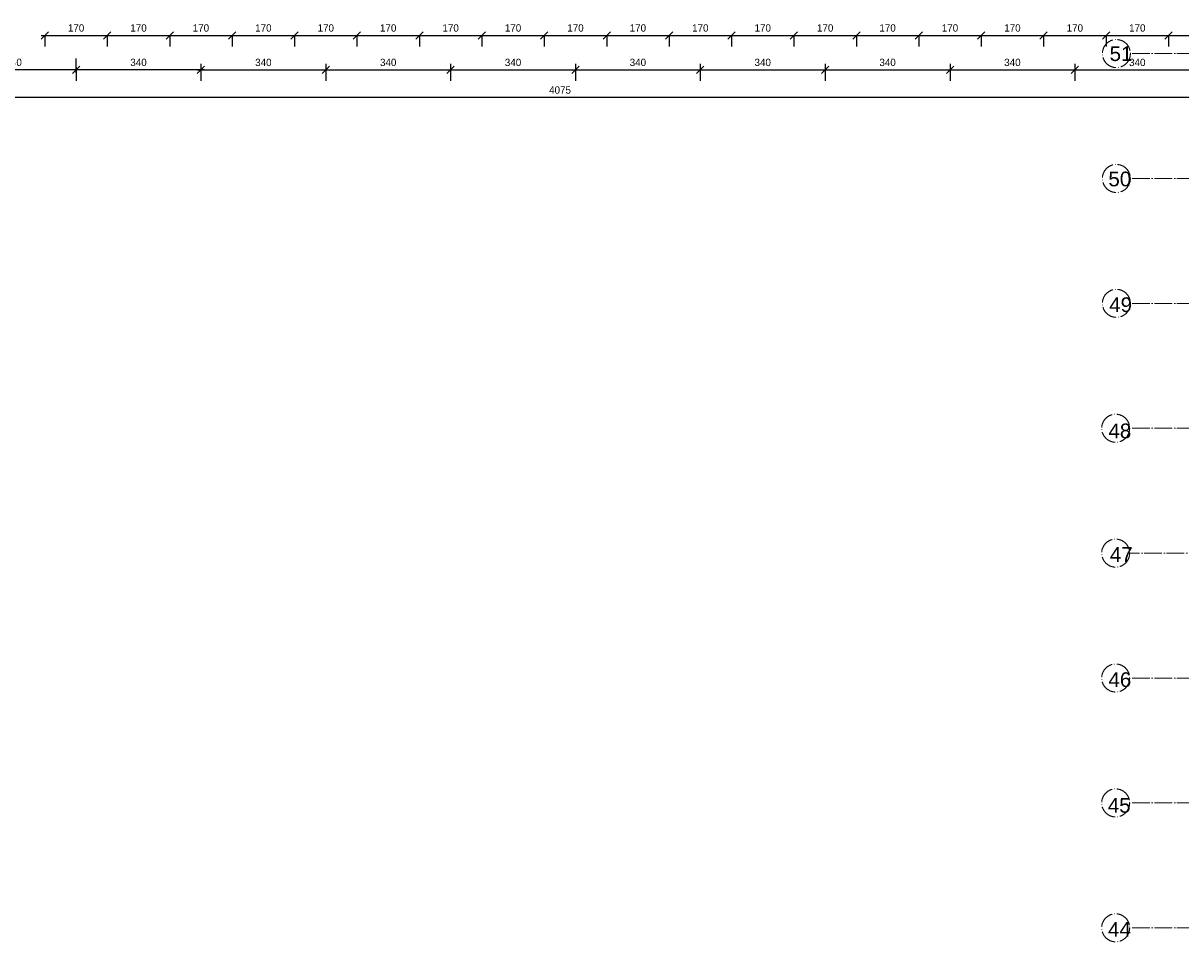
# Model space of a CAD drawing. Header units: millimetres. Extents: x -642 to 14033, y 1994 to 13520.
# Tile 4 of 72: x 1123 to 4276, y 8379 to 10880. Entities that reach past the tile are written whole.
import ezdxf

# ---------------------------------------------------------------- set-up
doc = ezdxf.new("R2010")
doc.units = ezdxf.units.MM
doc.linetypes.add('ACAD_ISO04W100', pattern=[30.5, 24, -3, 0.5, -3])
for name, color, linetype, lineweight in [('NR', 7, 'Continuous', 13), ('symetria', 7, 'ACAD_ISO04W100', 9), ('wymiary', 1, 'Continuous', 13)]:
    doc.layers.add(name, color=color, linetype=linetype, lineweight=lineweight)
doc.styles.add('style1', font='arial.ttf')
doc.dimstyles.new('Jacek2', dxfattribs={"dimscale": 2, "dimtxt": 10, "dimasz": 10, "dimexe": 15, "dimexo": 15, "dimgap": 5, "dimtad": 1, "dimdec": 0, "dimzin": 0, "dimdsep": 46, "dimtxsty": 'Standard', "dimblk": 'OBLIQUE', "dimcen": 0, "dimdle": 5, "dimadec": 1, "dimazin": 0, "dimtfac": 1, "dimtdec": 0, "dimtofl": 0, "dimtmove": 0, "dimatfit": 3, "dimfxl": 1, "dimtolj": 1, "dimtzin": 0, "dimarcsym": 0})

# ---------------------------------------------------------------- blocks, each defined once
blk = doc.blocks.new('_OBLIQUE')
at = {"color": 0, "linetype": 'ByBlock'}
blk.add_line((-0.5, -0.5), (0.5, 0.5), dxfattribs=at)
blk = doc.blocks.new('*D14')
at = {"layer": 'Defpoints', "color": 0, "transparency": 16777216}
for p in [(1692.1, 10874.3), (1862.1, 10874.3), (1862.1, 10847)]:
    blk.add_point(p, dxfattribs=at)
at = {"layer": 'wymiary', "color": 0, "lineweight": -2, "transparency": 16777216}
for p, q in [((1682.1, 10847), (1872.1, 10847)), ((1692.1, 10844.3), (1692.1, 10817)), ((1862.1, 10844.3), (1862.1, 10817))]:
    blk.add_line(p, q, dxfattribs=at)
at = {"layer": 'wymiary', "color": 0, "lineweight": -2, "transparency": 16777216, "xscale": 20, "yscale": 20, "zscale": 20, "rotation": 180}
blk.add_blockref('_OBLIQUE', (1692.1, 10847), dxfattribs=at)
at = {"layer": 'wymiary', "color": 0, "lineweight": -2, "transparency": 16777216, "xscale": 20, "yscale": 20, "zscale": 20}
blk.add_blockref('_OBLIQUE', (1862.1, 10847), dxfattribs=at)
at = {"layer": 'wymiary', "color": 0, "transparency": 16777216, "insert": (1777.1, 10867), "char_height": 20, "attachment_point": 5}
blk.add_mtext('\\A1;170', dxfattribs=at)
blk = doc.blocks.new('*D15')
at = {"layer": 'Defpoints', "color": 0, "transparency": 16777216}
for p in [(1607.1, 10799.7), (1947.1, 10799.7), (1947.1, 10753.2)]:
    blk.add_point(p, dxfattribs=at)
at = {"layer": 'wymiary', "color": 0, "lineweight": -2, "transparency": 16777216}
for p, q in [((1597.1, 10753.2), (1957.1, 10753.2)), ((1607.1, 10769.7), (1607.1, 10723.2)), ((1947.1, 10769.7), (1947.1, 10723.2))]:
    blk.add_line(p, q, dxfattribs=at)
at = {"layer": 'wymiary', "color": 0, "lineweight": -2, "transparency": 16777216, "xscale": 20, "yscale": 20, "zscale": 20, "rotation": 180}
blk.add_blockref('_OBLIQUE', (1607.1, 10753.2), dxfattribs=at)
at = {"layer": 'wymiary', "color": 0, "lineweight": -2, "transparency": 16777216, "xscale": 20, "yscale": 20, "zscale": 20}
blk.add_blockref('_OBLIQUE', (1947.1, 10753.2), dxfattribs=at)
at = {"layer": 'wymiary', "color": 0, "transparency": 16777216, "insert": (1777.1, 10773.2), "char_height": 20, "attachment_point": 5}
blk.add_mtext('\\A1;340', dxfattribs=at)
blk = doc.blocks.new('*D17')
at = {"layer": 'Defpoints', "color": 0, "transparency": 16777216}
for p in [(1352.1, 10874.3), (1522.1, 10874.3), (1522.1, 10847)]:
    blk.add_point(p, dxfattribs=at)
at = {"layer": 'wymiary', "color": 0, "lineweight": -2, "transparency": 16777216}
for p, q in [((1342.1, 10847), (1532.1, 10847)), ((1352.1, 10844.3), (1352.1, 10817)), ((1522.1, 10844.3), (1522.1, 10817))]:
    blk.add_line(p, q, dxfattribs=at)
at = {"layer": 'wymiary', "color": 0, "lineweight": -2, "transparency": 16777216, "xscale": 20, "yscale": 20, "zscale": 20, "rotation": 180}
blk.add_blockref('_OBLIQUE', (1352.1, 10847), dxfattribs=at)
at = {"layer": 'wymiary', "color": 0, "lineweight": -2, "transparency": 16777216, "xscale": 20, "yscale": 20, "zscale": 20}
blk.add_blockref('_OBLIQUE', (1522.1, 10847), dxfattribs=at)
at = {"layer": 'wymiary', "color": 0, "transparency": 16777216, "insert": (1437.1, 10867), "char_height": 20, "attachment_point": 5}
blk.add_mtext('\\A1;170', dxfattribs=at)
blk = doc.blocks.new('*D19')
at = {"layer": 'Defpoints', "color": 0, "transparency": 16777216}
for p in [(1267.1, 10789.6), (1607.1, 10789.6), (1267.1, 10753.2)]:
    blk.add_point(p, dxfattribs=at)
at = {"layer": 'wymiary', "color": 0, "lineweight": -2, "transparency": 16777216}
for p, q in [((1617.1, 10753.2), (1257.1, 10753.2)), ((1267.1, 10759.6), (1267.1, 10723.2)), ((1607.1, 10759.6), (1607.1, 10723.2))]:
    blk.add_line(p, q, dxfattribs=at)
at = {"layer": 'wymiary', "color": 0, "lineweight": -2, "transparency": 16777216, "xscale": 20, "yscale": 20, "zscale": 20, "rotation": 180}
blk.add_blockref('_OBLIQUE', (1267.1, 10753.2), dxfattribs=at)
at = {"layer": 'wymiary', "color": 0, "lineweight": -2, "transparency": 16777216, "xscale": 20, "yscale": 20, "zscale": 20}
blk.add_blockref('_OBLIQUE', (1607.1, 10753.2), dxfattribs=at)
at = {"layer": 'wymiary', "color": 0, "transparency": 16777216, "insert": (1437.1, 10773.2), "char_height": 20, "attachment_point": 5}
blk.add_mtext('\\A1;340', dxfattribs=at)
blk = doc.blocks.new('*D20')
at = {"layer": 'Defpoints', "color": 0, "transparency": 16777216}
for p in [(1182.1, 10874.3), (1352.1, 10874.3), (1352.1, 10847)]:
    blk.add_point(p, dxfattribs=at)
at = {"layer": 'wymiary', "color": 0, "lineweight": -2, "transparency": 16777216}
for p, q in [((1172.1, 10847), (1362.1, 10847)), ((1182.1, 10844.3), (1182.1, 10817)), ((1352.1, 10844.3), (1352.1, 10817))]:
    blk.add_line(p, q, dxfattribs=at)
at = {"layer": 'wymiary', "color": 0, "lineweight": -2, "transparency": 16777216, "xscale": 20, "yscale": 20, "zscale": 20, "rotation": 180}
blk.add_blockref('_OBLIQUE', (1182.1, 10847), dxfattribs=at)
at = {"layer": 'wymiary', "color": 0, "lineweight": -2, "transparency": 16777216, "xscale": 20, "yscale": 20, "zscale": 20}
blk.add_blockref('_OBLIQUE', (1352.1, 10847), dxfattribs=at)
at = {"layer": 'wymiary', "color": 0, "transparency": 16777216, "insert": (1267.1, 10867), "char_height": 20, "attachment_point": 5}
blk.add_mtext('\\A1;170', dxfattribs=at)
blk = doc.blocks.new('*D22')
at = {"layer": 'Defpoints', "color": 0, "transparency": 16777216}
for p in [(1522.1, 10874.3), (1692.1, 10874.3), (1692.1, 10847)]:
    blk.add_point(p, dxfattribs=at)
at = {"layer": 'wymiary', "color": 0, "lineweight": -2, "transparency": 16777216}
for p, q in [((1512.1, 10847), (1702.1, 10847)), ((1522.1, 10844.3), (1522.1, 10817)), ((1692.1, 10844.3), (1692.1, 10817))]:
    blk.add_line(p, q, dxfattribs=at)
at = {"layer": 'wymiary', "color": 0, "lineweight": -2, "transparency": 16777216, "xscale": 20, "yscale": 20, "zscale": 20, "rotation": 180}
blk.add_blockref('_OBLIQUE', (1522.1, 10847), dxfattribs=at)
at = {"layer": 'wymiary', "color": 0, "lineweight": -2, "transparency": 16777216, "xscale": 20, "yscale": 20, "zscale": 20}
blk.add_blockref('_OBLIQUE', (1692.1, 10847), dxfattribs=at)
at = {"layer": 'wymiary', "color": 0, "transparency": 16777216, "insert": (1607.1, 10867), "char_height": 20, "attachment_point": 5}
blk.add_mtext('\\A1;170', dxfattribs=at)
blk = doc.blocks.new('*D39')
at = {"layer": 'Defpoints', "color": 0, "transparency": 16777216}
for p in [(3052.1, 10874.3), (3222.1, 10874.3), (3222.1, 10847)]:
    blk.add_point(p, dxfattribs=at)
at = {"layer": 'wymiary', "color": 0, "lineweight": -2, "transparency": 16777216}
for p, q in [((3042.1, 10847), (3232.1, 10847)), ((3052.1, 10844.3), (3052.1, 10817)), ((3222.1, 10844.3), (3222.1, 10817))]:
    blk.add_line(p, q, dxfattribs=at)
at = {"layer": 'wymiary', "color": 0, "lineweight": -2, "transparency": 16777216, "xscale": 20, "yscale": 20, "zscale": 20, "rotation": 180}
blk.add_blockref('_OBLIQUE', (3052.1, 10847), dxfattribs=at)
at = {"layer": 'wymiary', "color": 0, "lineweight": -2, "transparency": 16777216, "xscale": 20, "yscale": 20, "zscale": 20}
blk.add_blockref('_OBLIQUE', (3222.1, 10847), dxfattribs=at)
at = {"layer": 'wymiary', "color": 0, "transparency": 16777216, "insert": (3137.1, 10867), "char_height": 20, "attachment_point": 5}
blk.add_mtext('\\A1;170', dxfattribs=at)
blk = doc.blocks.new('*D40')
at = {"layer": 'Defpoints', "color": 0, "transparency": 16777216}
for p in [(2967.1, 10799.7), (3307.1, 10799.7), (3307.1, 10753.2)]:
    blk.add_point(p, dxfattribs=at)
at = {"layer": 'wymiary', "color": 0, "lineweight": -2, "transparency": 16777216}
for p, q in [((2957.1, 10753.2), (3317.1, 10753.2)), ((2967.1, 10769.7), (2967.1, 10723.2)), ((3307.1, 10769.7), (3307.1, 10723.2))]:
    blk.add_line(p, q, dxfattribs=at)
at = {"layer": 'wymiary', "color": 0, "lineweight": -2, "transparency": 16777216, "xscale": 20, "yscale": 20, "zscale": 20, "rotation": 180}
blk.add_blockref('_OBLIQUE', (2967.1, 10753.2), dxfattribs=at)
at = {"layer": 'wymiary', "color": 0, "lineweight": -2, "transparency": 16777216, "xscale": 20, "yscale": 20, "zscale": 20}
blk.add_blockref('_OBLIQUE', (3307.1, 10753.2), dxfattribs=at)
at = {"layer": 'wymiary', "color": 0, "transparency": 16777216, "insert": (3137.1, 10773.2), "char_height": 20, "attachment_point": 5}
blk.add_mtext('\\A1;340', dxfattribs=at)
blk = doc.blocks.new('*D41')
at = {"layer": 'Defpoints', "color": 0, "transparency": 16777216}
for p in [(2372.1, 10874.3), (2542.1, 10874.3), (2542.1, 10847)]:
    blk.add_point(p, dxfattribs=at)
at = {"layer": 'wymiary', "color": 0, "lineweight": -2, "transparency": 16777216}
for p, q in [((2362.1, 10847), (2552.1, 10847)), ((2372.1, 10844.3), (2372.1, 10817)), ((2542.1, 10844.3), (2542.1, 10817))]:
    blk.add_line(p, q, dxfattribs=at)
at = {"layer": 'wymiary', "color": 0, "lineweight": -2, "transparency": 16777216, "xscale": 20, "yscale": 20, "zscale": 20, "rotation": 180}
blk.add_blockref('_OBLIQUE', (2372.1, 10847), dxfattribs=at)
at = {"layer": 'wymiary', "color": 0, "lineweight": -2, "transparency": 16777216, "xscale": 20, "yscale": 20, "zscale": 20}
blk.add_blockref('_OBLIQUE', (2542.1, 10847), dxfattribs=at)
at = {"layer": 'wymiary', "color": 0, "transparency": 16777216, "insert": (2457.1, 10867), "char_height": 20, "attachment_point": 5}
blk.add_mtext('\\A1;170', dxfattribs=at)
blk = doc.blocks.new('*D42')
at = {"layer": 'Defpoints', "color": 0, "transparency": 16777216}
for p in [(2287.1, 10799.7), (2627.1, 10799.7), (2627.1, 10753.2)]:
    blk.add_point(p, dxfattribs=at)
at = {"layer": 'wymiary', "color": 0, "lineweight": -2, "transparency": 16777216}
for p, q in [((2277.1, 10753.2), (2637.1, 10753.2)), ((2287.1, 10769.7), (2287.1, 10723.2)), ((2627.1, 10769.7), (2627.1, 10723.2))]:
    blk.add_line(p, q, dxfattribs=at)
at = {"layer": 'wymiary', "color": 0, "lineweight": -2, "transparency": 16777216, "xscale": 20, "yscale": 20, "zscale": 20, "rotation": 180}
blk.add_blockref('_OBLIQUE', (2287.1, 10753.2), dxfattribs=at)
at = {"layer": 'wymiary', "color": 0, "lineweight": -2, "transparency": 16777216, "xscale": 20, "yscale": 20, "zscale": 20}
blk.add_blockref('_OBLIQUE', (2627.1, 10753.2), dxfattribs=at)
at = {"layer": 'wymiary', "color": 0, "transparency": 16777216, "insert": (2457.1, 10773.2), "char_height": 20, "attachment_point": 5}
blk.add_mtext('\\A1;340', dxfattribs=at)
blk = doc.blocks.new('*D43')
at = {"layer": 'Defpoints', "color": 0, "transparency": 16777216}
for p in [(2032.1, 10874.3), (2202.1, 10874.3), (2202.1, 10847)]:
    blk.add_point(p, dxfattribs=at)
at = {"layer": 'wymiary', "color": 0, "lineweight": -2, "transparency": 16777216}
for p, q in [((2022.1, 10847), (2212.1, 10847)), ((2032.1, 10844.3), (2032.1, 10817)), ((2202.1, 10844.3), (2202.1, 10817))]:
    blk.add_line(p, q, dxfattribs=at)
at = {"layer": 'wymiary', "color": 0, "lineweight": -2, "transparency": 16777216, "xscale": 20, "yscale": 20, "zscale": 20, "rotation": 180}
blk.add_blockref('_OBLIQUE', (2032.1, 10847), dxfattribs=at)
at = {"layer": 'wymiary', "color": 0, "lineweight": -2, "transparency": 16777216, "xscale": 20, "yscale": 20, "zscale": 20}
blk.add_blockref('_OBLIQUE', (2202.1, 10847), dxfattribs=at)
at = {"layer": 'wymiary', "color": 0, "transparency": 16777216, "insert": (2117.1, 10867), "char_height": 20, "attachment_point": 5}
blk.add_mtext('\\A1;170', dxfattribs=at)
blk = doc.blocks.new('*D44')
at = {"layer": 'Defpoints', "color": 0, "transparency": 16777216}
for p in [(1947.1, 10799.7), (2287.1, 10799.7), (2287.1, 10753.2)]:
    blk.add_point(p, dxfattribs=at)
at = {"layer": 'wymiary', "color": 0, "lineweight": -2, "transparency": 16777216}
for p, q in [((1937.1, 10753.2), (2297.1, 10753.2)), ((1947.1, 10769.7), (1947.1, 10723.2)), ((2287.1, 10769.7), (2287.1, 10723.2))]:
    blk.add_line(p, q, dxfattribs=at)
at = {"layer": 'wymiary', "color": 0, "lineweight": -2, "transparency": 16777216, "xscale": 20, "yscale": 20, "zscale": 20, "rotation": 180}
blk.add_blockref('_OBLIQUE', (1947.1, 10753.2), dxfattribs=at)
at = {"layer": 'wymiary', "color": 0, "lineweight": -2, "transparency": 16777216, "xscale": 20, "yscale": 20, "zscale": 20}
blk.add_blockref('_OBLIQUE', (2287.1, 10753.2), dxfattribs=at)
at = {"layer": 'wymiary', "color": 0, "transparency": 16777216, "insert": (2117.1, 10773.2), "char_height": 20, "attachment_point": 5}
blk.add_mtext('\\A1;340', dxfattribs=at)
blk = doc.blocks.new('*D45')
at = {"layer": 'Defpoints', "color": 0, "transparency": 16777216}
for p in [(1862.1, 10874.3), (2032.1, 10874.3), (2032.1, 10847)]:
    blk.add_point(p, dxfattribs=at)
at = {"layer": 'wymiary', "color": 0, "lineweight": -2, "transparency": 16777216}
for p, q in [((1852.1, 10847), (2042.1, 10847)), ((1862.1, 10844.3), (1862.1, 10817)), ((2032.1, 10844.3), (2032.1, 10817))]:
    blk.add_line(p, q, dxfattribs=at)
at = {"layer": 'wymiary', "color": 0, "lineweight": -2, "transparency": 16777216, "xscale": 20, "yscale": 20, "zscale": 20, "rotation": 180}
blk.add_blockref('_OBLIQUE', (1862.1, 10847), dxfattribs=at)
at = {"layer": 'wymiary', "color": 0, "lineweight": -2, "transparency": 16777216, "xscale": 20, "yscale": 20, "zscale": 20}
blk.add_blockref('_OBLIQUE', (2032.1, 10847), dxfattribs=at)
at = {"layer": 'wymiary', "color": 0, "transparency": 16777216, "insert": (1947.1, 10867), "char_height": 20, "attachment_point": 5}
blk.add_mtext('\\A1;170', dxfattribs=at)
blk = doc.blocks.new('*D46')
at = {"layer": 'Defpoints', "color": 0, "transparency": 16777216}
for p in [(2202.1, 10874.3), (2372.1, 10874.3), (2372.1, 10847)]:
    blk.add_point(p, dxfattribs=at)
at = {"layer": 'wymiary', "color": 0, "lineweight": -2, "transparency": 16777216}
for p, q in [((2192.1, 10847), (2382.1, 10847)), ((2202.1, 10844.3), (2202.1, 10817)), ((2372.1, 10844.3), (2372.1, 10817))]:
    blk.add_line(p, q, dxfattribs=at)
at = {"layer": 'wymiary', "color": 0, "lineweight": -2, "transparency": 16777216, "xscale": 20, "yscale": 20, "zscale": 20, "rotation": 180}
blk.add_blockref('_OBLIQUE', (2202.1, 10847), dxfattribs=at)
at = {"layer": 'wymiary', "color": 0, "lineweight": -2, "transparency": 16777216, "xscale": 20, "yscale": 20, "zscale": 20}
blk.add_blockref('_OBLIQUE', (2372.1, 10847), dxfattribs=at)
at = {"layer": 'wymiary', "color": 0, "transparency": 16777216, "insert": (2287.1, 10867), "char_height": 20, "attachment_point": 5}
blk.add_mtext('\\A1;170', dxfattribs=at)
blk = doc.blocks.new('*D47')
at = {"layer": 'Defpoints', "color": 0, "transparency": 16777216}
for p in [(2712.1, 10874.3), (2882.1, 10874.3), (2882.1, 10847)]:
    blk.add_point(p, dxfattribs=at)
at = {"layer": 'wymiary', "color": 0, "lineweight": -2, "transparency": 16777216}
for p, q in [((2702.1, 10847), (2892.1, 10847)), ((2712.1, 10844.3), (2712.1, 10817)), ((2882.1, 10844.3), (2882.1, 10817))]:
    blk.add_line(p, q, dxfattribs=at)
at = {"layer": 'wymiary', "color": 0, "lineweight": -2, "transparency": 16777216, "xscale": 20, "yscale": 20, "zscale": 20, "rotation": 180}
blk.add_blockref('_OBLIQUE', (2712.1, 10847), dxfattribs=at)
at = {"layer": 'wymiary', "color": 0, "lineweight": -2, "transparency": 16777216, "xscale": 20, "yscale": 20, "zscale": 20}
blk.add_blockref('_OBLIQUE', (2882.1, 10847), dxfattribs=at)
at = {"layer": 'wymiary', "color": 0, "transparency": 16777216, "insert": (2797.1, 10867), "char_height": 20, "attachment_point": 5}
blk.add_mtext('\\A1;170', dxfattribs=at)
blk = doc.blocks.new('*D48')
at = {"layer": 'Defpoints', "color": 0, "transparency": 16777216}
for p in [(2627.1, 10799.7), (2967.1, 10799.7), (2967.1, 10753.2)]:
    blk.add_point(p, dxfattribs=at)
at = {"layer": 'wymiary', "color": 0, "lineweight": -2, "transparency": 16777216}
for p, q in [((2617.1, 10753.2), (2977.1, 10753.2)), ((2627.1, 10769.7), (2627.1, 10723.2)), ((2967.1, 10769.7), (2967.1, 10723.2))]:
    blk.add_line(p, q, dxfattribs=at)
at = {"layer": 'wymiary', "color": 0, "lineweight": -2, "transparency": 16777216, "xscale": 20, "yscale": 20, "zscale": 20, "rotation": 180}
blk.add_blockref('_OBLIQUE', (2627.1, 10753.2), dxfattribs=at)
at = {"layer": 'wymiary', "color": 0, "lineweight": -2, "transparency": 16777216, "xscale": 20, "yscale": 20, "zscale": 20}
blk.add_blockref('_OBLIQUE', (2967.1, 10753.2), dxfattribs=at)
at = {"layer": 'wymiary', "color": 0, "transparency": 16777216, "insert": (2797.1, 10773.2), "char_height": 20, "attachment_point": 5}
blk.add_mtext('\\A1;340', dxfattribs=at)
blk = doc.blocks.new('*D49')
at = {"layer": 'Defpoints', "color": 0, "transparency": 16777216}
for p in [(2542.1, 10874.3), (2712.1, 10874.3), (2712.1, 10847)]:
    blk.add_point(p, dxfattribs=at)
at = {"layer": 'wymiary', "color": 0, "lineweight": -2, "transparency": 16777216}
for p, q in [((2532.1, 10847), (2722.1, 10847)), ((2542.1, 10844.3), (2542.1, 10817)), ((2712.1, 10844.3), (2712.1, 10817))]:
    blk.add_line(p, q, dxfattribs=at)
at = {"layer": 'wymiary', "color": 0, "lineweight": -2, "transparency": 16777216, "xscale": 20, "yscale": 20, "zscale": 20, "rotation": 180}
blk.add_blockref('_OBLIQUE', (2542.1, 10847), dxfattribs=at)
at = {"layer": 'wymiary', "color": 0, "lineweight": -2, "transparency": 16777216, "xscale": 20, "yscale": 20, "zscale": 20}
blk.add_blockref('_OBLIQUE', (2712.1, 10847), dxfattribs=at)
at = {"layer": 'wymiary', "color": 0, "transparency": 16777216, "insert": (2627.1, 10867), "char_height": 20, "attachment_point": 5}
blk.add_mtext('\\A1;170', dxfattribs=at)
blk = doc.blocks.new('*D50')
at = {"layer": 'Defpoints', "color": 0, "transparency": 16777216}
for p in [(2882.1, 10874.3), (3052.1, 10874.3), (3052.1, 10847)]:
    blk.add_point(p, dxfattribs=at)
at = {"layer": 'wymiary', "color": 0, "lineweight": -2, "transparency": 16777216}
for p, q in [((2872.1, 10847), (3062.1, 10847)), ((2882.1, 10844.3), (2882.1, 10817)), ((3052.1, 10844.3), (3052.1, 10817))]:
    blk.add_line(p, q, dxfattribs=at)
at = {"layer": 'wymiary', "color": 0, "lineweight": -2, "transparency": 16777216, "xscale": 20, "yscale": 20, "zscale": 20, "rotation": 180}
blk.add_blockref('_OBLIQUE', (2882.1, 10847), dxfattribs=at)
at = {"layer": 'wymiary', "color": 0, "lineweight": -2, "transparency": 16777216, "xscale": 20, "yscale": 20, "zscale": 20}
blk.add_blockref('_OBLIQUE', (3052.1, 10847), dxfattribs=at)
at = {"layer": 'wymiary', "color": 0, "transparency": 16777216, "insert": (2967.1, 10867), "char_height": 20, "attachment_point": 5}
blk.add_mtext('\\A1;170', dxfattribs=at)
blk = doc.blocks.new('*D51')
at = {"layer": 'Defpoints', "color": 0, "transparency": 16777216}
for p in [(3732.1, 10874.3), (3902.1, 10874.3), (3902.1, 10847)]:
    blk.add_point(p, dxfattribs=at)
at = {"layer": 'wymiary', "color": 0, "lineweight": -2, "transparency": 16777216}
for p, q in [((3722.1, 10847), (3912.1, 10847)), ((3732.1, 10844.3), (3732.1, 10817)), ((3902.1, 10844.3), (3902.1, 10817))]:
    blk.add_line(p, q, dxfattribs=at)
at = {"layer": 'wymiary', "color": 0, "lineweight": -2, "transparency": 16777216, "xscale": 20, "yscale": 20, "zscale": 20, "rotation": 180}
blk.add_blockref('_OBLIQUE', (3732.1, 10847), dxfattribs=at)
at = {"layer": 'wymiary', "color": 0, "lineweight": -2, "transparency": 16777216, "xscale": 20, "yscale": 20, "zscale": 20}
blk.add_blockref('_OBLIQUE', (3902.1, 10847), dxfattribs=at)
at = {"layer": 'wymiary', "color": 0, "transparency": 16777216, "insert": (3817.1, 10867), "char_height": 20, "attachment_point": 5}
blk.add_mtext('\\A1;170', dxfattribs=at)
blk = doc.blocks.new('*D52')
at = {"layer": 'Defpoints', "color": 0, "transparency": 16777216}
for p in [(3647.1, 10799.7), (3987.1, 10799.7), (3987.1, 10753.2)]:
    blk.add_point(p, dxfattribs=at)
at = {"layer": 'wymiary', "color": 0, "lineweight": -2, "transparency": 16777216}
for p, q in [((3637.1, 10753.2), (3997.1, 10753.2)), ((3647.1, 10769.7), (3647.1, 10723.2)), ((3987.1, 10769.7), (3987.1, 10723.2))]:
    blk.add_line(p, q, dxfattribs=at)
at = {"layer": 'wymiary', "color": 0, "lineweight": -2, "transparency": 16777216, "xscale": 20, "yscale": 20, "zscale": 20, "rotation": 180}
blk.add_blockref('_OBLIQUE', (3647.1, 10753.2), dxfattribs=at)
at = {"layer": 'wymiary', "color": 0, "lineweight": -2, "transparency": 16777216, "xscale": 20, "yscale": 20, "zscale": 20}
blk.add_blockref('_OBLIQUE', (3987.1, 10753.2), dxfattribs=at)
at = {"layer": 'wymiary', "color": 0, "transparency": 16777216, "insert": (3817.1, 10773.2), "char_height": 20, "attachment_point": 5}
blk.add_mtext('\\A1;340', dxfattribs=at)
blk = doc.blocks.new('*D53')
at = {"layer": 'Defpoints', "color": 0, "transparency": 16777216}
for p in [(3392.1, 10874.3), (3562.1, 10874.3), (3562.1, 10847)]:
    blk.add_point(p, dxfattribs=at)
at = {"layer": 'wymiary', "color": 0, "lineweight": -2, "transparency": 16777216}
for p, q in [((3382.1, 10847), (3572.1, 10847)), ((3392.1, 10844.3), (3392.1, 10817)), ((3562.1, 10844.3), (3562.1, 10817))]:
    blk.add_line(p, q, dxfattribs=at)
at = {"layer": 'wymiary', "color": 0, "lineweight": -2, "transparency": 16777216, "xscale": 20, "yscale": 20, "zscale": 20, "rotation": 180}
blk.add_blockref('_OBLIQUE', (3392.1, 10847), dxfattribs=at)
at = {"layer": 'wymiary', "color": 0, "lineweight": -2, "transparency": 16777216, "xscale": 20, "yscale": 20, "zscale": 20}
blk.add_blockref('_OBLIQUE', (3562.1, 10847), dxfattribs=at)
at = {"layer": 'wymiary', "color": 0, "transparency": 16777216, "insert": (3477.1, 10867), "char_height": 20, "attachment_point": 5}
blk.add_mtext('\\A1;170', dxfattribs=at)
blk = doc.blocks.new('*D54')
at = {"layer": 'Defpoints', "color": 0, "transparency": 16777216}
for p in [(3307.1, 10799.7), (3647.1, 10799.7), (3647.1, 10753.2)]:
    blk.add_point(p, dxfattribs=at)
at = {"layer": 'wymiary', "color": 0, "lineweight": -2, "transparency": 16777216}
for p, q in [((3297.1, 10753.2), (3657.1, 10753.2)), ((3307.1, 10769.7), (3307.1, 10723.2)), ((3647.1, 10769.7), (3647.1, 10723.2))]:
    blk.add_line(p, q, dxfattribs=at)
at = {"layer": 'wymiary', "color": 0, "lineweight": -2, "transparency": 16777216, "xscale": 20, "yscale": 20, "zscale": 20, "rotation": 180}
blk.add_blockref('_OBLIQUE', (3307.1, 10753.2), dxfattribs=at)
at = {"layer": 'wymiary', "color": 0, "lineweight": -2, "transparency": 16777216, "xscale": 20, "yscale": 20, "zscale": 20}
blk.add_blockref('_OBLIQUE', (3647.1, 10753.2), dxfattribs=at)
at = {"layer": 'wymiary', "color": 0, "transparency": 16777216, "insert": (3477.1, 10773.2), "char_height": 20, "attachment_point": 5}
blk.add_mtext('\\A1;340', dxfattribs=at)
blk = doc.blocks.new('*D55')
at = {"layer": 'Defpoints', "color": 0, "transparency": 16777216}
for p in [(3222.1, 10874.3), (3392.1, 10874.3), (3392.1, 10847)]:
    blk.add_point(p, dxfattribs=at)
at = {"layer": 'wymiary', "color": 0, "lineweight": -2, "transparency": 16777216}
for p, q in [((3212.1, 10847), (3402.1, 10847)), ((3222.1, 10844.3), (3222.1, 10817)), ((3392.1, 10844.3), (3392.1, 10817))]:
    blk.add_line(p, q, dxfattribs=at)
at = {"layer": 'wymiary', "color": 0, "lineweight": -2, "transparency": 16777216, "xscale": 20, "yscale": 20, "zscale": 20, "rotation": 180}
blk.add_blockref('_OBLIQUE', (3222.1, 10847), dxfattribs=at)
at = {"layer": 'wymiary', "color": 0, "lineweight": -2, "transparency": 16777216, "xscale": 20, "yscale": 20, "zscale": 20}
blk.add_blockref('_OBLIQUE', (3392.1, 10847), dxfattribs=at)
at = {"layer": 'wymiary', "color": 0, "transparency": 16777216, "insert": (3307.1, 10867), "char_height": 20, "attachment_point": 5}
blk.add_mtext('\\A1;170', dxfattribs=at)
blk = doc.blocks.new('*D56')
at = {"layer": 'Defpoints', "color": 0, "transparency": 16777216}
for p in [(3562.1, 10874.3), (3732.1, 10874.3), (3732.1, 10847)]:
    blk.add_point(p, dxfattribs=at)
at = {"layer": 'wymiary', "color": 0, "lineweight": -2, "transparency": 16777216}
for p, q in [((3552.1, 10847), (3742.1, 10847)), ((3562.1, 10844.3), (3562.1, 10817)), ((3732.1, 10844.3), (3732.1, 10817))]:
    blk.add_line(p, q, dxfattribs=at)
at = {"layer": 'wymiary', "color": 0, "lineweight": -2, "transparency": 16777216, "xscale": 20, "yscale": 20, "zscale": 20, "rotation": 180}
blk.add_blockref('_OBLIQUE', (3562.1, 10847), dxfattribs=at)
at = {"layer": 'wymiary', "color": 0, "lineweight": -2, "transparency": 16777216, "xscale": 20, "yscale": 20, "zscale": 20}
blk.add_blockref('_OBLIQUE', (3732.1, 10847), dxfattribs=at)
at = {"layer": 'wymiary', "color": 0, "transparency": 16777216, "insert": (3647.1, 10867), "char_height": 20, "attachment_point": 5}
blk.add_mtext('\\A1;170', dxfattribs=at)
blk = doc.blocks.new('*D57')
at = {"layer": 'Defpoints', "color": 0, "transparency": 16777216}
for p in [(4072.1, 10874.3), (4242.1, 10874.3), (4242.1, 10847)]:
    blk.add_point(p, dxfattribs=at)
at = {"layer": 'wymiary', "color": 0, "lineweight": -2, "transparency": 16777216}
for p, q in [((4062.1, 10847), (4252.1, 10847)), ((4072.1, 10844.3), (4072.1, 10817)), ((4242.1, 10844.3), (4242.1, 10817))]:
    blk.add_line(p, q, dxfattribs=at)
at = {"layer": 'wymiary', "color": 0, "lineweight": -2, "transparency": 16777216, "xscale": 20, "yscale": 20, "zscale": 20, "rotation": 180}
blk.add_blockref('_OBLIQUE', (4072.1, 10847), dxfattribs=at)
at = {"layer": 'wymiary', "color": 0, "lineweight": -2, "transparency": 16777216, "xscale": 20, "yscale": 20, "zscale": 20}
blk.add_blockref('_OBLIQUE', (4242.1, 10847), dxfattribs=at)
at = {"layer": 'wymiary', "color": 0, "transparency": 16777216, "insert": (4157.1, 10867), "char_height": 20, "attachment_point": 5}
blk.add_mtext('\\A1;170', dxfattribs=at)
blk = doc.blocks.new('*D58')
at = {"layer": 'Defpoints', "color": 0, "transparency": 16777216}
for p in [(3987.1, 10799.7), (4327.1, 10799.7), (4327.1, 10753.2)]:
    blk.add_point(p, dxfattribs=at)
at = {"layer": 'wymiary', "color": 0, "lineweight": -2, "transparency": 16777216}
for p, q in [((3977.1, 10753.2), (4337.1, 10753.2)), ((3987.1, 10769.7), (3987.1, 10723.2)), ((4327.1, 10769.7), (4327.1, 10723.2))]:
    blk.add_line(p, q, dxfattribs=at)
at = {"layer": 'wymiary', "color": 0, "lineweight": -2, "transparency": 16777216, "xscale": 20, "yscale": 20, "zscale": 20, "rotation": 180}
blk.add_blockref('_OBLIQUE', (3987.1, 10753.2), dxfattribs=at)
at = {"layer": 'wymiary', "color": 0, "lineweight": -2, "transparency": 16777216, "xscale": 20, "yscale": 20, "zscale": 20}
blk.add_blockref('_OBLIQUE', (4327.1, 10753.2), dxfattribs=at)
at = {"layer": 'wymiary', "color": 0, "transparency": 16777216, "insert": (4157.1, 10773.2), "char_height": 20, "attachment_point": 5}
blk.add_mtext('\\A1;340', dxfattribs=at)
blk = doc.blocks.new('*D59')
at = {"layer": 'Defpoints', "color": 0, "transparency": 16777216}
for p in [(3902.1, 10874.3), (4072.1, 10874.3), (4072.1, 10847)]:
    blk.add_point(p, dxfattribs=at)
at = {"layer": 'wymiary', "color": 0, "lineweight": -2, "transparency": 16777216}
for p, q in [((3892.1, 10847), (4082.1, 10847)), ((3902.1, 10844.3), (3902.1, 10817)), ((4072.1, 10844.3), (4072.1, 10817))]:
    blk.add_line(p, q, dxfattribs=at)
at = {"layer": 'wymiary', "color": 0, "lineweight": -2, "transparency": 16777216, "xscale": 20, "yscale": 20, "zscale": 20, "rotation": 180}
blk.add_blockref('_OBLIQUE', (3902.1, 10847), dxfattribs=at)
at = {"layer": 'wymiary', "color": 0, "lineweight": -2, "transparency": 16777216, "xscale": 20, "yscale": 20, "zscale": 20}
blk.add_blockref('_OBLIQUE', (4072.1, 10847), dxfattribs=at)
at = {"layer": 'wymiary', "color": 0, "transparency": 16777216, "insert": (3987.1, 10867), "char_height": 20, "attachment_point": 5}
blk.add_mtext('\\A1;170', dxfattribs=at)
blk = doc.blocks.new('*D60')
at = {"layer": 'Defpoints', "color": 0, "transparency": 16777216}
for p in [(4242.1, 10874.3), (4412.1, 10874.3), (4412.1, 10847)]:
    blk.add_point(p, dxfattribs=at)
at = {"layer": 'wymiary', "color": 0, "lineweight": -2, "transparency": 16777216}
for p, q in [((4232.1, 10847), (4422.1, 10847)), ((4242.1, 10844.3), (4242.1, 10817)), ((4412.1, 10844.3), (4412.1, 10817))]:
    blk.add_line(p, q, dxfattribs=at)
at = {"layer": 'wymiary', "color": 0, "lineweight": -2, "transparency": 16777216, "xscale": 20, "yscale": 20, "zscale": 20, "rotation": 180}
blk.add_blockref('_OBLIQUE', (4242.1, 10847), dxfattribs=at)
at = {"layer": 'wymiary', "color": 0, "lineweight": -2, "transparency": 16777216, "xscale": 20, "yscale": 20, "zscale": 20}
blk.add_blockref('_OBLIQUE', (4412.1, 10847), dxfattribs=at)
at = {"layer": 'wymiary', "color": 0, "transparency": 16777216, "insert": (4327.1, 10867), "char_height": 20, "attachment_point": 5}
blk.add_mtext('\\A1;170', dxfattribs=at)
blk = doc.blocks.new('*D405')
at = {"layer": 'Defpoints', "color": 0, "transparency": 16777216}
for p in [(927.1, 10753.4), (927.1, 10715.1), (1267.1, 10715.1)]:
    blk.add_point(p, dxfattribs=at)
at = {"layer": 'wymiary', "color": 0, "lineweight": -2, "transparency": 16777216}
for p, q in [((927.1, 10745.1), (927.1, 10783.4)), ((1267.1, 10745.1), (1267.1, 10783.5)), ((1277.1, 10753.5), (917.1, 10753.4))]:
    blk.add_line(p, q, dxfattribs=at)
at = {"layer": 'wymiary', "color": 0, "lineweight": -2, "transparency": 16777216, "xscale": 20, "yscale": 20, "zscale": 20}
for p, rotation in [((927.1, 10753.4), 180.003408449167), ((1267.1, 10753.5), 0.003408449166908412)]:
    blk.add_blockref('_OBLIQUE', p, dxfattribs=dict(at, rotation=rotation))
at = {"layer": 'wymiary', "color": 0, "transparency": 16777216, "insert": (1097.1, 10773.5), "char_height": 20, "attachment_point": 5, "rotation": 0.0034}
blk.add_mtext('\\A1;340', dxfattribs=at)
blk = doc.blocks.new('*D415')
at = {"layer": 'Defpoints', "color": 0, "transparency": 16777216}
for p in [(547.6, 10678), (547.6, 10558.4), (4622.6, 10558.4)]:
    blk.add_point(p, dxfattribs=at)
at = {"layer": 'wymiary', "color": 0, "lineweight": -2, "transparency": 16777216}
for p, q in [((547.6, 10588.4), (547.6, 10708)), ((4622.6, 10588.4), (4622.6, 10708)), ((4632.6, 10678), (537.6, 10678))]:
    blk.add_line(p, q, dxfattribs=at)
at = {"layer": 'wymiary', "color": 0, "lineweight": -2, "transparency": 16777216, "xscale": 20, "yscale": 20, "zscale": 20, "rotation": 180}
blk.add_blockref('_OBLIQUE', (547.6, 10678), dxfattribs=at)
at = {"layer": 'wymiary', "color": 0, "lineweight": -2, "transparency": 16777216, "xscale": 20, "yscale": 20, "zscale": 20}
blk.add_blockref('_OBLIQUE', (4622.6, 10678), dxfattribs=at)
at = {"layer": 'wymiary', "color": 0, "transparency": 16777216, "insert": (2585.1, 10698), "char_height": 20, "attachment_point": 5}
blk.add_mtext('\\A1;4075', dxfattribs=at)

msp = doc.modelspace()

# ---------------------------------------------------------------- linework, layer by layer
at = {"layer": 'symetria', "linetype": 'ACAD_ISO04W100', "ltscale": 2}
for p, q in [((6143.1, 10797.4), (4138.3, 10797.4)), ((6143.1, 10457.4), (4138.3, 10457.4)), ((6143.1, 10117.4), (4138.3, 10117.4)), ((6143.1, 9777.4), (4136.5, 9777.4)), ((5688.1, 9437.4), (4136.5, 9437.4)), ((6143.1, 9097.4), (4136.5, 9097.4)), ((6143.1, 8757.4), (4136.5, 8757.4)), ((6143.1, 8417.4), (4136.5, 8417.4))]:
    msp.add_line(p, q, dxfattribs=at)
at = {"layer": 'symetria', "ltscale": 2}
for centre in [(4100.2, 10797.4), (4100.2, 10457.4), (4100.2, 10117.4), (4098.3, 9777.4), (4098.3, 9437.4), (4098.3, 9097.4), (4098.3, 8757.4), (4098.3, 8417.4)]:
    msp.add_circle(centre, 38.1, dxfattribs=at)

# ---------------------------------------------------------------- texts
at = {"layer": 'NR', "ltscale": 5, "char_height": 40, "width": 65, "attachment_point": 1, "style": 'style1'}
for s, insert in [('51', (4081.7, 10817.1)), ('50', (4078.4, 10476)), ('49', (4080.6, 10133.7)), ('48', (4078.5, 9790.1)), ('47', (4082.4, 9453.7)), ('46', (4078.5, 9112.9)), ('45', (4076.8, 8770.8)), ('44', (4077.3, 8433))]:
    msp.add_mtext(s, dxfattribs=dict(at, insert=insert))

# ---------------------------------------------------------------- dimensions: what is measured, and where the dimension line sits
at = {"layer": 'wymiary'}
for base, p1, p2, picture, middle in [((1352.1, 10847), (1182.1, 10874.3), (1352.1, 10874.3), '*D20', (1267.1, 10867)), ((1522.1, 10847), (1352.1, 10874.3), (1522.1, 10874.3), '*D17', (1437.1, 10867)), ((1692.1, 10847), (1522.1, 10874.3), (1692.1, 10874.3), '*D22', (1607.1, 10867)), ((1862.1, 10847), (1692.1, 10874.3), (1862.1, 10874.3), '*D14', (1777.1, 10867)), ((2032.1, 10847), (1862.1, 10874.3), (2032.1, 10874.3), '*D45', (1947.1, 10867)), ((2202.1, 10847), (2032.1, 10874.3), (2202.1, 10874.3), '*D43', (2117.1, 10867)), ((2372.1, 10847), (2202.1, 10874.3), (2372.1, 10874.3), '*D46', (2287.1, 10867)), ((2542.1, 10847), (2372.1, 10874.3), (2542.1, 10874.3), '*D41', (2457.1, 10867)), ((2712.1, 10847), (2542.1, 10874.3), (2712.1, 10874.3), '*D49', (2627.1, 10867)), ((2882.1, 10847), (2712.1, 10874.3), (2882.1, 10874.3), '*D47', (2797.1, 10867)), ((3052.1, 10847), (2882.1, 10874.3), (3052.1, 10874.3), '*D50', (2967.1, 10867)), ((3222.1, 10847), (3052.1, 10874.3), (3222.1, 10874.3), '*D39', (3137.1, 10867)), ((3392.1, 10847), (3222.1, 10874.3), (3392.1, 10874.3), '*D55', (3307.1, 10867)), ((3562.1, 10847), (3392.1, 10874.3), (3562.1, 10874.3), '*D53', (3477.1, 10867)), ((3732.1, 10847), (3562.1, 10874.3), (3732.1, 10874.3), '*D56', (3647.1, 10867)), ((3902.1, 10847), (3732.1, 10874.3), (3902.1, 10874.3), '*D51', (3817.1, 10867)), ((4072.1, 10847), (3902.1, 10874.3), (4072.1, 10874.3), '*D59', (3987.1, 10867)), ((4242.1, 10847), (4072.1, 10874.3), (4242.1, 10874.3), '*D57', (4157.1, 10867)), ((4412.1, 10847), (4242.1, 10874.3), (4412.1, 10874.3), '*D60', (4327.1, 10867)), ((1267.1, 10753.2), (1607.1, 10789.6), (1267.1, 10789.6), '*D19', (1437.1, 10773.2)), ((1947.1, 10753.2), (1607.1, 10799.7), (1947.1, 10799.7), '*D15', (1777.1, 10773.2)), ((2287.1, 10753.2), (1947.1, 10799.7), (2287.1, 10799.7), '*D44', (2117.1, 10773.2)), ((2627.1, 10753.2), (2287.1, 10799.7), (2627.1, 10799.7), '*D42', (2457.1, 10773.2)), ((2967.1, 10753.2), (2627.1, 10799.7), (2967.1, 10799.7), '*D48', (2797.1, 10773.2)), ((3307.1, 10753.2), (2967.1, 10799.7), (3307.1, 10799.7), '*D40', (3137.1, 10773.2)), ((3647.1, 10753.2), (3307.1, 10799.7), (3647.1, 10799.7), '*D54', (3477.1, 10773.2)), ((3987.1, 10753.2), (3647.1, 10799.7), (3987.1, 10799.7), '*D52', (3817.1, 10773.2)), ((4327.1, 10753.2), (3987.1, 10799.7), (4327.1, 10799.7), '*D58', (4157.1, 10773.2))]:
    dim = msp.add_linear_dim(base=base, p1=p1, p2=p2, dimstyle='Jacek2', dxfattribs=at)
    dim.commit()
    dim.dimension.update_dxf_attribs({"geometry": picture, "text_midpoint": middle})
for p1, p2, distance, picture, middle in [((1267.1, 10715.1), (927.1, 10715.1), -38.4, '*D405', (1097.1, 10773.5)), ((4622.6, 10558.4), (547.6, 10558.4), -119.6, '*D415', (2585.1, 10698))]:
    dim = msp.add_aligned_dim(p1=p1, p2=p2, distance=distance, dimstyle='Jacek2', dxfattribs=at)
    dim.commit()
    dim.dimension.update_dxf_attribs({"geometry": picture, "text_midpoint": middle})

doc.saveas('drawing.dxf')
